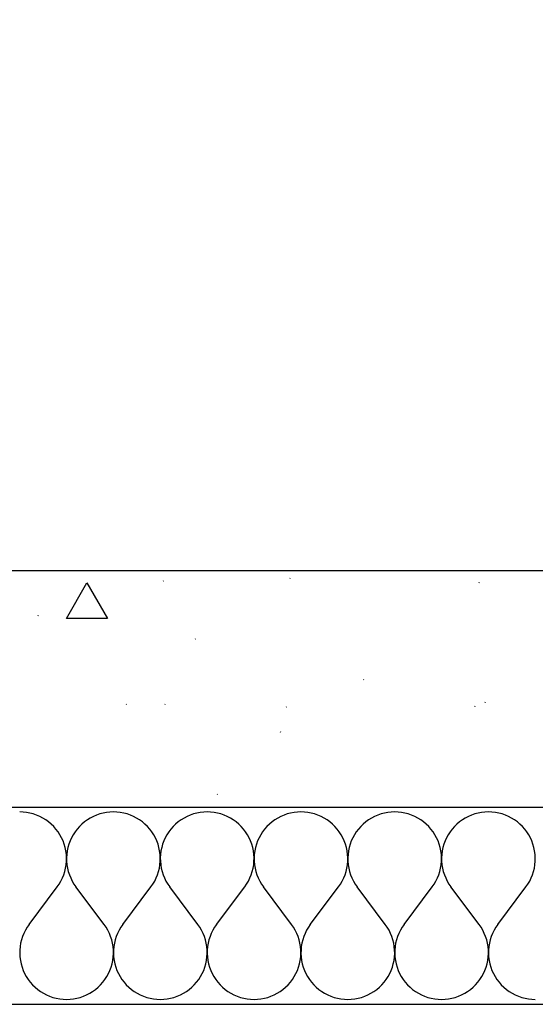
# Model space of a CAD drawing. Extents: x -18402 to 10376, y -5092 to 34139.
# Tile 39 of 78: x 3193 to 3232, y -2938 to -2863. Entities that reach past the tile are written whole.
import ezdxf

# ---------------------------------------------------------------- set-up
doc = ezdxf.new("R2010")
doc.units = 0
for name, color, linetype in [('0_XREF', 251, 'Continuous'), ('rdc_02$0$0._Étage_1_02-04 Mur.Construction', 251, 'Continuous'), ('rdc_02$0$0._Étage_1_A-AREA-____-OTLN.Modèle IFC', 251, 'Continuous')]:
    doc.layers.add(name, color=color, linetype=linetype)
doc.styles.add('rdc_02$0$STYLE_GENERE_3', font='ARIALN.TTF')

# ---------------------------------------------------------------- blocks, each defined once
blk = doc.blocks.new('*X238', base_point=(-8045.97, -58706.23))
at = {"layer": 'rdc_02$0$0._Étage_1_02-04 Mur.Construction', "linetype": 'Continuous', "ltscale": 0.1}
for p, q in [((31931.21, -29233.36), (31928.57, -29233.26)), ((31933.82, -29233.65), (31931.21, -29233.36)), ((31936.42, -29234.13), (31933.82, -29233.65)), ((31938.96, -29234.8), (31936.42, -29234.13)), ((31941.45, -29235.66), (31938.96, -29234.8)), ((31989.61, -29234.8), (31987.12, -29235.66)), ((31992.16, -29234.13), (31989.61, -29234.8)), ((31994.75, -29233.65), (31992.16, -29234.13)), ((31997.37, -29233.36), (31994.75, -29233.65)), ((32000, -29233.26), (31997.37, -29233.36)), ((32002.63, -29233.36), (32000, -29233.26)), ((32005.25, -29233.65), (32002.63, -29233.36)), ((32007.84, -29234.13), (32005.25, -29233.65)), ((32010.39, -29234.8), (32007.84, -29234.13)), ((32012.88, -29235.66), (32010.39, -29234.8)), ((32061.04, -29234.8), (32058.55, -29235.66)), ((32063.58, -29234.13), (32061.04, -29234.8)), ((32066.18, -29233.65), (32063.58, -29234.13)), ((32068.79, -29233.36), (32066.18, -29233.65)), ((32071.43, -29233.26), (32068.79, -29233.36)), ((32074.06, -29233.36), (32071.43, -29233.26)), ((32076.68, -29233.65), (32074.06, -29233.36)), ((32079.27, -29234.13), (32076.68, -29233.65)), ((32081.82, -29234.8), (32079.27, -29234.13)), ((32084.31, -29235.66), (32081.82, -29234.8)), ((32132.47, -29234.8), (32129.97, -29235.66)), ((32135.01, -29234.13), (32132.47, -29234.8)), ((32137.6, -29233.65), (32135.01, -29234.13)), ((32140.22, -29233.36), (32137.6, -29233.65)), ((32142.86, -29233.26), (32140.22, -29233.36)), ((32145.49, -29233.36), (32142.86, -29233.26)), ((32148.11, -29233.65), (32145.49, -29233.36)), ((32150.7, -29234.13), (32148.11, -29233.65)), ((32153.25, -29234.8), (32150.7, -29234.13)), ((32155.74, -29235.66), (32153.25, -29234.8)), ((32203.89, -29234.8), (32201.4, -29235.66)), ((32206.44, -29234.13), (32203.89, -29234.8)), ((32209.03, -29233.65), (32206.44, -29234.13)), ((32211.65, -29233.36), (32209.03, -29233.65)), ((32214.29, -29233.26), (32211.65, -29233.36)), ((32216.92, -29233.36), (32214.29, -29233.26)), ((32219.54, -29233.65), (32216.92, -29233.36)), ((32222.13, -29234.13), (32219.54, -29233.65)), ((32224.68, -29234.8), (32222.13, -29234.13)), ((32227.17, -29235.66), (32224.68, -29234.8)), ((32275.32, -29234.8), (32272.83, -29235.66)), ((32277.87, -29234.13), (32275.32, -29234.8)), ((32280.46, -29233.65), (32277.87, -29234.13)), ((32283.08, -29233.36), (32280.46, -29233.65)), ((32285.71, -29233.26), (32283.08, -29233.36)), ((32288.35, -29233.36), (32285.71, -29233.26)), ((32290.97, -29233.65), (32288.35, -29233.36)), ((32293.56, -29234.13), (32290.97, -29233.65)), ((32296.11, -29234.8), (32293.56, -29234.13)), ((32298.6, -29235.66), (32296.11, -29234.8)), ((31943.88, -29236.7), (31941.45, -29235.66)), ((31946.21, -29237.92), (31943.88, -29236.7)), ((31948.46, -29239.31), (31946.21, -29237.92)), ((31950.59, -29240.85), (31948.46, -29239.31)), ((31952.6, -29242.55), (31950.59, -29240.85)), ((31977.98, -29240.85), (31975.97, -29242.55)), ((31980.12, -29239.31), (31977.98, -29240.85)), ((31982.36, -29237.92), (31980.12, -29239.31)), ((31984.7, -29236.7), (31982.36, -29237.92)), ((31987.12, -29235.66), (31984.7, -29236.7)), ((32015.3, -29236.7), (32012.88, -29235.66)), ((32017.64, -29237.92), (32015.3, -29236.7)), ((32019.88, -29239.31), (32017.64, -29237.92)), ((32022.02, -29240.85), (32019.88, -29239.31)), ((32024.03, -29242.55), (32022.02, -29240.85)), ((32049.41, -29240.85), (32047.4, -29242.55)), ((32051.54, -29239.31), (32049.41, -29240.85)), ((32053.79, -29237.92), (32051.54, -29239.31)), ((32056.12, -29236.7), (32053.79, -29237.92)), ((32058.55, -29235.66), (32056.12, -29236.7)), ((32086.73, -29236.7), (32084.31, -29235.66)), ((32089.07, -29237.92), (32086.73, -29236.7)), ((32091.31, -29239.31), (32089.07, -29237.92)), ((32093.45, -29240.85), (32091.31, -29239.31)), ((32095.46, -29242.55), (32093.45, -29240.85)), ((32120.84, -29240.85), (32118.83, -29242.55)), ((32122.97, -29239.31), (32120.84, -29240.85)), ((32125.21, -29237.92), (32122.97, -29239.31)), ((32127.55, -29236.7), (32125.21, -29237.92)), ((32129.97, -29235.66), (32127.55, -29236.7)), ((32158.16, -29236.7), (32155.74, -29235.66)), ((32160.5, -29237.92), (32158.16, -29236.7)), ((32162.74, -29239.31), (32160.5, -29237.92)), ((32164.87, -29240.85), (32162.74, -29239.31)), ((32166.89, -29242.55), (32164.87, -29240.85)), ((32192.27, -29240.85), (32190.25, -29242.55)), ((32194.4, -29239.31), (32192.27, -29240.85)), ((32196.64, -29237.92), (32194.4, -29239.31)), ((32198.98, -29236.7), (32196.64, -29237.92)), ((32201.4, -29235.66), (32198.98, -29236.7)), ((32229.59, -29236.7), (32227.17, -29235.66)), ((32231.93, -29237.92), (32229.59, -29236.7)), ((32234.17, -29239.31), (32231.93, -29237.92)), ((32236.3, -29240.85), (32234.17, -29239.31)), ((32238.32, -29242.55), (32236.3, -29240.85)), ((32263.7, -29240.85), (32261.68, -29242.55)), ((32265.83, -29239.31), (32263.7, -29240.85)), ((32268.07, -29237.92), (32265.83, -29239.31)), ((32270.41, -29236.7), (32268.07, -29237.92)), ((32272.83, -29235.66), (32270.41, -29236.7)), ((32301.02, -29236.7), (32298.6, -29235.66)), ((32303.36, -29237.92), (32301.02, -29236.7)), ((32305.6, -29239.31), (32303.36, -29237.92)), ((32307.73, -29240.85), (32305.6, -29239.31)), ((32309.75, -29242.55), (32307.73, -29240.85)), ((31954.49, -29244.4), (31952.6, -29242.55)), ((31956.23, -29246.38), (31954.49, -29244.4)), ((31957.82, -29248.48), (31956.23, -29246.38)), ((31959.25, -29250.69), (31957.82, -29248.48)), ((31970.75, -29248.48), (31969.32, -29250.69)), ((31972.34, -29246.38), (31970.75, -29248.48)), ((31974.09, -29244.4), (31972.34, -29246.38)), ((31975.97, -29242.55), (31974.09, -29244.4)), ((32025.91, -29244.4), (32024.03, -29242.55)), ((32027.66, -29246.38), (32025.91, -29244.4)), ((32029.25, -29248.48), (32027.66, -29246.38)), ((32030.68, -29250.69), (32029.25, -29248.48)), ((32042.18, -29248.48), (32040.75, -29250.69)), ((32043.77, -29246.38), (32042.18, -29248.48)), ((32045.51, -29244.4), (32043.77, -29246.38)), ((32047.4, -29242.55), (32045.51, -29244.4)), ((32097.34, -29244.4), (32095.46, -29242.55)), ((32099.08, -29246.38), (32097.34, -29244.4)), ((32100.68, -29248.48), (32099.08, -29246.38)), ((32102.11, -29250.69), (32100.68, -29248.48)), ((32113.61, -29248.48), (32112.18, -29250.69)), ((32115.2, -29246.38), (32113.61, -29248.48)), ((32116.94, -29244.4), (32115.2, -29246.38)), ((32118.83, -29242.55), (32116.94, -29244.4)), ((32168.77, -29244.4), (32166.89, -29242.55)), ((32170.51, -29246.38), (32168.77, -29244.4)), ((32172.1, -29248.48), (32170.51, -29246.38)), ((32173.54, -29250.69), (32172.1, -29248.48)), ((32185.04, -29248.48), (32183.61, -29250.69)), ((32186.63, -29246.38), (32185.04, -29248.48)), ((32188.37, -29244.4), (32186.63, -29246.38)), ((32190.25, -29242.55), (32188.37, -29244.4)), ((32240.2, -29244.4), (32238.32, -29242.55)), ((32241.94, -29246.38), (32240.2, -29244.4)), ((32243.53, -29248.48), (32241.94, -29246.38)), ((32244.96, -29250.69), (32243.53, -29248.48)), ((32256.47, -29248.48), (32255.04, -29250.69)), ((32258.06, -29246.38), (32256.47, -29248.48)), ((32259.8, -29244.4), (32258.06, -29246.38)), ((32261.68, -29242.55), (32259.8, -29244.4)), ((32311.63, -29244.4), (32309.75, -29242.55)), ((32313.37, -29246.38), (32311.63, -29244.4)), ((32314.96, -29248.48), (32313.37, -29246.38)), ((32316.39, -29250.69), (32314.96, -29248.48)), ((31960.52, -29253), (31959.25, -29250.69)), ((31961.61, -29255.4), (31960.52, -29253)), ((31962.52, -29257.87), (31961.61, -29255.4)), ((31966.97, -29255.4), (31966.05, -29257.87)), ((31968.06, -29253), (31966.97, -29255.4)), ((31969.32, -29250.69), (31968.06, -29253)), ((32031.94, -29253), (32030.68, -29250.69)), ((32033.03, -29255.4), (32031.94, -29253)), ((32033.95, -29257.87), (32033.03, -29255.4)), ((32038.39, -29255.4), (32037.48, -29257.87)), ((32039.48, -29253), (32038.39, -29255.4)), ((32040.75, -29250.69), (32039.48, -29253)), ((32103.37, -29253), (32102.11, -29250.69)), ((32104.46, -29255.4), (32103.37, -29253)), ((32105.37, -29257.87), (32104.46, -29255.4)), ((32109.82, -29255.4), (32108.91, -29257.87)), ((32110.91, -29253), (32109.82, -29255.4)), ((32112.18, -29250.69), (32110.91, -29253)), ((32174.8, -29253), (32173.54, -29250.69)), ((32175.89, -29255.4), (32174.8, -29253)), ((32176.8, -29257.87), (32175.89, -29255.4)), ((32181.25, -29255.4), (32180.34, -29257.87)), ((32182.34, -29253), (32181.25, -29255.4)), ((32183.61, -29250.69), (32182.34, -29253)), ((32246.23, -29253), (32244.96, -29250.69)), ((32247.32, -29255.4), (32246.23, -29253)), ((32248.23, -29257.87), (32247.32, -29255.4)), ((32252.68, -29255.4), (32251.77, -29257.87)), ((32253.77, -29253), (32252.68, -29255.4)), ((32255.04, -29250.69), (32253.77, -29253)), ((32317.66, -29253), (32316.39, -29250.69)), ((32318.75, -29255.4), (32317.66, -29253)), ((32319.66, -29257.87), (32318.75, -29255.4)), ((31963.24, -29260.41), (31962.52, -29257.87)), ((31963.78, -29262.99), (31963.24, -29260.41)), ((31964.13, -29265.6), (31963.78, -29262.99)), ((31964.79, -29262.99), (31964.45, -29265.6)), ((31965.33, -29260.41), (31964.79, -29262.99)), ((31966.05, -29257.87), (31965.33, -29260.41)), ((32034.67, -29260.41), (32033.95, -29257.87)), ((32035.21, -29262.99), (32034.67, -29260.41)), ((32035.55, -29265.6), (32035.21, -29262.99)), ((32036.22, -29262.99), (32035.87, -29265.6)), ((32036.76, -29260.41), (32036.22, -29262.99)), ((32037.48, -29257.87), (32036.76, -29260.41)), ((32106.1, -29260.41), (32105.37, -29257.87)), ((32106.64, -29262.99), (32106.1, -29260.41)), ((32106.98, -29265.6), (32106.64, -29262.99)), ((32107.65, -29262.99), (32107.3, -29265.6)), ((32108.19, -29260.41), (32107.65, -29262.99)), ((32108.91, -29257.87), (32108.19, -29260.41)), ((32177.53, -29260.41), (32176.8, -29257.87)), ((32178.07, -29262.99), (32177.53, -29260.41)), ((32178.41, -29265.6), (32178.07, -29262.99)), ((32179.08, -29262.99), (32178.73, -29265.6)), ((32179.61, -29260.41), (32179.08, -29262.99)), ((32180.34, -29257.87), (32179.61, -29260.41)), ((32248.96, -29260.41), (32248.23, -29257.87)), ((32249.49, -29262.99), (32248.96, -29260.41)), ((32249.84, -29265.6), (32249.49, -29262.99)), ((32250.51, -29262.99), (32250.16, -29265.6)), ((32251.04, -29260.41), (32250.51, -29262.99)), ((32251.77, -29257.87), (32251.04, -29260.41)), ((32320.39, -29260.41), (32319.66, -29257.87)), ((32320.92, -29262.99), (32320.39, -29260.41)), ((32321.27, -29265.6), (32320.92, -29262.99)), ((31964, -29273.49), (31964.24, -29270.87)), ((31964.28, -29268.23), (31964.13, -29265.6)), ((31964.24, -29270.87), (31964.28, -29268.23)), ((31964.45, -29265.6), (31964.29, -29268.23)), ((31964.29, -29268.23), (31964.34, -29270.87)), ((31964.34, -29270.87), (31964.57, -29273.49)), ((32035.43, -29273.49), (32035.66, -29270.87)), ((32035.71, -29268.23), (32035.55, -29265.6)), ((32035.66, -29270.87), (32035.71, -29268.23)), ((32035.87, -29265.6), (32035.72, -29268.23)), ((32035.72, -29268.23), (32035.76, -29270.87)), ((32035.76, -29270.87), (32036, -29273.49)), ((32106.86, -29273.49), (32107.09, -29270.87)), ((32107.14, -29268.23), (32106.98, -29265.6)), ((32107.09, -29270.87), (32107.14, -29268.23)), ((32107.3, -29265.6), (32107.15, -29268.23)), ((32107.15, -29268.23), (32107.19, -29270.87)), ((32107.19, -29270.87), (32107.43, -29273.49)), ((32178.28, -29273.49), (32178.52, -29270.87)), ((32178.56, -29268.23), (32178.41, -29265.6)), ((32178.52, -29270.87), (32178.56, -29268.23)), ((32178.73, -29265.6), (32178.58, -29268.23)), ((32178.58, -29268.23), (32178.62, -29270.87)), ((32178.62, -29270.87), (32178.86, -29273.49)), ((32249.71, -29273.49), (32249.95, -29270.87)), ((32249.99, -29268.23), (32249.84, -29265.6)), ((32249.95, -29270.87), (32249.99, -29268.23)), ((32250.16, -29265.6), (32250.01, -29268.23)), ((32250.01, -29268.23), (32250.05, -29270.87)), ((32250.05, -29270.87), (32250.29, -29273.49)), ((32321.14, -29273.49), (32321.38, -29270.87)), ((32321.42, -29268.23), (32321.27, -29265.6)), ((32321.38, -29270.87), (32321.42, -29268.23)), ((31962.14, -29281.16), (31962.95, -29278.65)), ((31962.95, -29278.65), (31963.57, -29276.09)), ((31963.57, -29276.09), (31964, -29273.49)), ((31964.57, -29273.49), (31965, -29276.09)), ((31965, -29276.09), (31965.62, -29278.65)), ((31965.62, -29278.65), (31966.43, -29281.16)), ((32033.57, -29281.16), (32034.38, -29278.65)), ((32034.38, -29278.65), (32035, -29276.09)), ((32035, -29276.09), (32035.43, -29273.49)), ((32036, -29273.49), (32036.43, -29276.09)), ((32036.43, -29276.09), (32037.05, -29278.65)), ((32037.05, -29278.65), (32037.86, -29281.16)), ((32105, -29281.16), (32105.81, -29278.65)), ((32105.81, -29278.65), (32106.43, -29276.09)), ((32106.43, -29276.09), (32106.86, -29273.49)), ((32107.43, -29273.49), (32107.86, -29276.09)), ((32107.86, -29276.09), (32108.48, -29278.65)), ((32108.48, -29278.65), (32109.29, -29281.16)), ((32176.43, -29281.16), (32177.23, -29278.65)), ((32177.23, -29278.65), (32177.85, -29276.09)), ((32177.85, -29276.09), (32178.28, -29273.49)), ((32178.86, -29273.49), (32179.29, -29276.09)), ((32179.29, -29276.09), (32179.91, -29278.65)), ((32179.91, -29278.65), (32180.72, -29281.16)), ((32247.86, -29281.16), (32248.66, -29278.65)), ((32248.66, -29278.65), (32249.28, -29276.09)), ((32249.28, -29276.09), (32249.71, -29273.49)), ((32250.29, -29273.49), (32250.72, -29276.09)), ((32250.72, -29276.09), (32251.34, -29278.65)), ((32251.34, -29278.65), (32252.14, -29281.16)), ((32319.28, -29281.16), (32320.09, -29278.65)), ((32320.09, -29278.65), (32320.71, -29276.09)), ((32320.71, -29276.09), (32321.14, -29273.49)), ((31958.65, -29288.24), (31959.98, -29285.97)), ((31959.98, -29285.97), (31961.15, -29283.6)), ((31961.15, -29283.6), (31962.14, -29281.16)), ((31966.43, -29281.16), (31967.42, -29283.6)), ((31967.42, -29283.6), (31968.59, -29285.97)), ((31968.59, -29285.97), (31969.93, -29288.24)), ((32030.07, -29288.24), (32031.41, -29285.97)), ((32031.41, -29285.97), (32032.58, -29283.6)), ((32032.58, -29283.6), (32033.57, -29281.16)), ((32037.86, -29281.16), (32038.85, -29283.6)), ((32038.85, -29283.6), (32040.02, -29285.97)), ((32040.02, -29285.97), (32041.35, -29288.24)), ((32101.5, -29288.24), (32102.84, -29285.97)), ((32102.84, -29285.97), (32104.01, -29283.6)), ((32104.01, -29283.6), (32105, -29281.16)), ((32109.29, -29281.16), (32110.28, -29283.6)), ((32110.28, -29283.6), (32111.44, -29285.97)), ((32111.44, -29285.97), (32112.78, -29288.24)), ((32172.93, -29288.24), (32174.27, -29285.97)), ((32174.27, -29285.97), (32175.44, -29283.6)), ((32175.44, -29283.6), (32176.43, -29281.16)), ((32180.72, -29281.16), (32181.71, -29283.6)), ((32181.71, -29283.6), (32182.87, -29285.97)), ((32182.87, -29285.97), (32184.21, -29288.24)), ((32244.36, -29288.24), (32245.7, -29285.97)), ((32245.7, -29285.97), (32246.87, -29283.6)), ((32246.87, -29283.6), (32247.86, -29281.16)), ((32252.14, -29281.16), (32253.13, -29283.6)), ((32253.13, -29283.6), (32254.3, -29285.97)), ((32254.3, -29285.97), (32255.64, -29288.24)), ((32315.79, -29288.24), (32317.13, -29285.97)), ((32317.13, -29285.97), (32318.29, -29283.6)), ((32318.29, -29283.6), (32319.28, -29281.16)), ((31935.71, -29318.97), (31957.14, -29290.4)), ((31957.14, -29290.4), (31958.65, -29288.24)), ((31969.93, -29288.24), (31971.43, -29290.4)), ((31992.86, -29318.97), (31971.43, -29290.4)), ((32007.14, -29318.97), (32028.57, -29290.4)), ((32028.57, -29290.4), (32030.07, -29288.24)), ((32041.35, -29288.24), (32042.86, -29290.4)), ((32064.29, -29318.97), (32042.86, -29290.4)), ((32078.57, -29318.97), (32100, -29290.4)), ((32100, -29290.4), (32101.5, -29288.24)), ((32112.78, -29288.24), (32114.29, -29290.4)), ((32135.71, -29318.97), (32114.29, -29290.4)), ((32150, -29318.97), (32171.43, -29290.4)), ((32171.43, -29290.4), (32172.93, -29288.24)), ((32184.21, -29288.24), (32185.71, -29290.4)), ((32207.14, -29318.97), (32185.71, -29290.4)), ((32221.43, -29318.97), (32242.86, -29290.4)), ((32242.86, -29290.4), (32244.36, -29288.24)), ((32255.64, -29288.24), (32257.14, -29290.4)), ((32278.57, -29318.97), (32257.14, -29290.4)), ((32292.86, -29318.97), (32314.29, -29290.4)), ((32314.29, -29290.4), (32315.79, -29288.24)), ((31932.87, -29323.41), (31931.71, -29325.77)), ((31934.21, -29321.14), (31932.87, -29323.41)), ((31935.71, -29318.97), (31934.21, -29321.14)), ((31994.36, -29321.14), (31992.86, -29318.97)), ((31995.7, -29323.41), (31994.36, -29321.14)), ((31996.87, -29325.77), (31995.7, -29323.41)), ((32004.3, -29323.41), (32003.13, -29325.77)), ((32005.64, -29321.14), (32004.3, -29323.41)), ((32007.14, -29318.97), (32005.64, -29321.14)), ((32065.79, -29321.14), (32064.29, -29318.97)), ((32067.13, -29323.41), (32065.79, -29321.14)), ((32068.29, -29325.77), (32067.13, -29323.41)), ((32075.73, -29323.41), (32074.56, -29325.77)), ((32077.07, -29321.14), (32075.73, -29323.41)), ((32078.57, -29318.97), (32077.07, -29321.14)), ((32137.22, -29321.14), (32135.71, -29318.97)), ((32138.56, -29323.41), (32137.22, -29321.14)), ((32139.72, -29325.77), (32138.56, -29323.41)), ((32147.16, -29323.41), (32145.99, -29325.77)), ((32148.5, -29321.14), (32147.16, -29323.41)), ((32150, -29318.97), (32148.5, -29321.14)), ((32208.65, -29321.14), (32207.14, -29318.97)), ((32209.98, -29323.41), (32208.65, -29321.14)), ((32211.15, -29325.77), (32209.98, -29323.41)), ((32218.59, -29323.41), (32217.42, -29325.77)), ((32219.93, -29321.14), (32218.59, -29323.41)), ((32221.43, -29318.97), (32219.93, -29321.14)), ((32280.07, -29321.14), (32278.57, -29318.97)), ((32281.41, -29323.41), (32280.07, -29321.14)), ((32282.58, -29325.77), (32281.41, -29323.41)), ((32290.02, -29323.41), (32288.85, -29325.77)), ((32291.35, -29321.14), (32290.02, -29323.41)), ((32292.86, -29318.97), (32291.35, -29321.14)), ((31929.91, -29330.72), (31929.29, -29333.28)), ((31930.72, -29328.21), (31929.91, -29330.72)), ((31931.71, -29325.77), (31930.72, -29328.21)), ((31997.86, -29328.21), (31996.87, -29325.77)), ((31998.66, -29330.72), (31997.86, -29328.21)), ((31999.28, -29333.28), (31998.66, -29330.72)), ((32001.34, -29330.72), (32000.72, -29333.28)), ((32002.14, -29328.21), (32001.34, -29330.72)), ((32003.13, -29325.77), (32002.14, -29328.21)), ((32069.28, -29328.21), (32068.29, -29325.77)), ((32070.09, -29330.72), (32069.28, -29328.21)), ((32070.71, -29333.28), (32070.09, -29330.72)), ((32072.77, -29330.72), (32072.15, -29333.28)), ((32073.57, -29328.21), (32072.77, -29330.72)), ((32074.56, -29325.77), (32073.57, -29328.21)), ((32140.71, -29328.21), (32139.72, -29325.77)), ((32141.52, -29330.72), (32140.71, -29328.21)), ((32142.14, -29333.28), (32141.52, -29330.72)), ((32144.19, -29330.72), (32143.57, -29333.28)), ((32145, -29328.21), (32144.19, -29330.72)), ((32145.99, -29325.77), (32145, -29328.21)), ((32212.14, -29328.21), (32211.15, -29325.77)), ((32212.95, -29330.72), (32212.14, -29328.21)), ((32213.57, -29333.28), (32212.95, -29330.72)), ((32215.62, -29330.72), (32215, -29333.28)), ((32216.43, -29328.21), (32215.62, -29330.72)), ((32217.42, -29325.77), (32216.43, -29328.21)), ((32283.57, -29328.21), (32282.58, -29325.77)), ((32284.38, -29330.72), (32283.57, -29328.21)), ((32285, -29333.28), (32284.38, -29330.72)), ((32287.05, -29330.72), (32286.43, -29333.28)), ((32287.86, -29328.21), (32287.05, -29330.72)), ((32288.85, -29325.77), (32287.86, -29328.21)), ((31928.62, -29338.51), (31928.58, -29341.14)), ((31928.86, -29335.88), (31928.62, -29338.51)), ((31929.29, -29333.28), (31928.86, -29335.88)), ((31999.71, -29335.88), (31999.28, -29333.28)), ((31999.95, -29338.51), (31999.71, -29335.88)), ((31999.99, -29341.14), (31999.95, -29338.51)), ((32000.05, -29338.51), (32000.01, -29341.14)), ((32000.29, -29335.88), (32000.05, -29338.51)), ((32000.72, -29333.28), (32000.29, -29335.88)), ((32071.14, -29335.88), (32070.71, -29333.28)), ((32071.38, -29338.51), (32071.14, -29335.88)), ((32071.42, -29341.14), (32071.38, -29338.51)), ((32071.48, -29338.51), (32071.44, -29341.14)), ((32071.72, -29335.88), (32071.48, -29338.51)), ((32072.15, -29333.28), (32071.72, -29335.88)), ((32142.57, -29335.88), (32142.14, -29333.28)), ((32142.81, -29338.51), (32142.57, -29335.88)), ((32142.85, -29341.14), (32142.81, -29338.51)), ((32142.91, -29338.51), (32142.86, -29341.14)), ((32143.14, -29335.88), (32142.91, -29338.51)), ((32143.57, -29333.28), (32143.14, -29335.88)), ((32214, -29335.88), (32213.57, -29333.28)), ((32214.24, -29338.51), (32214, -29335.88)), ((32214.28, -29341.14), (32214.24, -29338.51)), ((32214.34, -29338.51), (32214.29, -29341.14)), ((32214.57, -29335.88), (32214.34, -29338.51)), ((32215, -29333.28), (32214.57, -29335.88)), ((32285.43, -29335.88), (32285, -29333.28)), ((32285.66, -29338.51), (32285.43, -29335.88)), ((32285.71, -29341.14), (32285.66, -29338.51)), ((32285.76, -29338.51), (32285.72, -29341.14)), ((32286, -29335.88), (32285.76, -29338.51)), ((32286.43, -29333.28), (32286, -29335.88)), ((31928.58, -29341.14), (31928.73, -29343.77)), ((31928.73, -29343.77), (31929.08, -29346.39)), ((31929.08, -29346.39), (31929.61, -29348.97)), ((31998.96, -29348.97), (31999.49, -29346.39)), ((31999.49, -29346.39), (31999.84, -29343.77)), ((31999.84, -29343.77), (31999.99, -29341.14)), ((32000.01, -29341.14), (32000.16, -29343.77)), ((32000.16, -29343.77), (32000.51, -29346.39)), ((32000.51, -29346.39), (32001.04, -29348.97)), ((32070.39, -29348.97), (32070.92, -29346.39)), ((32070.92, -29346.39), (32071.27, -29343.77)), ((32071.27, -29343.77), (32071.42, -29341.14)), ((32071.44, -29341.14), (32071.59, -29343.77)), ((32071.59, -29343.77), (32071.93, -29346.39)), ((32071.93, -29346.39), (32072.47, -29348.97)), ((32141.81, -29348.97), (32142.35, -29346.39)), ((32142.35, -29346.39), (32142.7, -29343.77)), ((32142.7, -29343.77), (32142.85, -29341.14)), ((32142.86, -29341.14), (32143.02, -29343.77)), ((32143.02, -29343.77), (32143.36, -29346.39)), ((32143.36, -29346.39), (32143.9, -29348.97)), ((32213.24, -29348.97), (32213.78, -29346.39)), ((32213.78, -29346.39), (32214.13, -29343.77)), ((32214.13, -29343.77), (32214.28, -29341.14)), ((32214.29, -29341.14), (32214.45, -29343.77)), ((32214.45, -29343.77), (32214.79, -29346.39)), ((32214.79, -29346.39), (32215.33, -29348.97)), ((32284.67, -29348.97), (32285.21, -29346.39)), ((32285.21, -29346.39), (32285.55, -29343.77)), ((32285.55, -29343.77), (32285.71, -29341.14)), ((32285.72, -29341.14), (32285.87, -29343.77)), ((32285.87, -29343.77), (32286.22, -29346.39)), ((32286.22, -29346.39), (32286.76, -29348.97)), ((31929.61, -29348.97), (31930.34, -29351.5)), ((31930.34, -29351.5), (31931.25, -29353.97)), ((31931.25, -29353.97), (31932.34, -29356.37)), ((31996.23, -29356.37), (31997.32, -29353.97)), ((31997.32, -29353.97), (31998.23, -29351.5)), ((31998.23, -29351.5), (31998.96, -29348.97)), ((32001.04, -29348.97), (32001.77, -29351.5)), ((32001.77, -29351.5), (32002.68, -29353.97)), ((32002.68, -29353.97), (32003.77, -29356.37)), ((32067.66, -29356.37), (32068.75, -29353.97)), ((32068.75, -29353.97), (32069.66, -29351.5)), ((32069.66, -29351.5), (32070.39, -29348.97)), ((32072.47, -29348.97), (32073.2, -29351.5)), ((32073.2, -29351.5), (32074.11, -29353.97)), ((32074.11, -29353.97), (32075.2, -29356.37)), ((32139.09, -29356.37), (32140.18, -29353.97)), ((32140.18, -29353.97), (32141.09, -29351.5)), ((32141.09, -29351.5), (32141.81, -29348.97)), ((32143.9, -29348.97), (32144.63, -29351.5)), ((32144.63, -29351.5), (32145.54, -29353.97)), ((32145.54, -29353.97), (32146.63, -29356.37)), ((32210.52, -29356.37), (32211.61, -29353.97)), ((32211.61, -29353.97), (32212.52, -29351.5)), ((32212.52, -29351.5), (32213.24, -29348.97)), ((32215.33, -29348.97), (32216.05, -29351.5)), ((32216.05, -29351.5), (32216.97, -29353.97)), ((32216.97, -29353.97), (32218.06, -29356.37)), ((32281.94, -29356.37), (32283.03, -29353.97)), ((32283.03, -29353.97), (32283.95, -29351.5)), ((32283.95, -29351.5), (32284.67, -29348.97)), ((32286.76, -29348.97), (32287.48, -29351.5)), ((32287.48, -29351.5), (32288.39, -29353.97)), ((32288.39, -29353.97), (32289.48, -29356.37)), ((31932.34, -29356.37), (31933.61, -29358.69)), ((31933.61, -29358.69), (31935.04, -29360.9)), ((31935.04, -29360.9), (31936.63, -29363)), ((31991.94, -29363), (31993.53, -29360.9)), ((31993.53, -29360.9), (31994.96, -29358.69)), ((31994.96, -29358.69), (31996.23, -29356.37)), ((32003.77, -29356.37), (32005.04, -29358.69)), ((32005.04, -29358.69), (32006.47, -29360.9)), ((32006.47, -29360.9), (32008.06, -29363)), ((32063.37, -29363), (32064.96, -29360.9)), ((32064.96, -29360.9), (32066.39, -29358.69)), ((32066.39, -29358.69), (32067.66, -29356.37)), ((32075.2, -29356.37), (32076.46, -29358.69)), ((32076.46, -29358.69), (32077.9, -29360.9)), ((32077.9, -29360.9), (32079.49, -29363)), ((32134.8, -29363), (32136.39, -29360.9)), ((32136.39, -29360.9), (32137.82, -29358.69)), ((32137.82, -29358.69), (32139.09, -29356.37)), ((32146.63, -29356.37), (32147.89, -29358.69)), ((32147.89, -29358.69), (32149.32, -29360.9)), ((32149.32, -29360.9), (32150.92, -29363)), ((32206.23, -29363), (32207.82, -29360.9)), ((32207.82, -29360.9), (32209.25, -29358.69)), ((32209.25, -29358.69), (32210.52, -29356.37)), ((32218.06, -29356.37), (32219.32, -29358.69)), ((32219.32, -29358.69), (32220.75, -29360.9)), ((32220.75, -29360.9), (32222.34, -29363)), ((32277.66, -29363), (32279.25, -29360.9)), ((32279.25, -29360.9), (32280.68, -29358.69)), ((32280.68, -29358.69), (32281.94, -29356.37)), ((32289.48, -29356.37), (32290.75, -29358.69)), ((32290.75, -29358.69), (32292.18, -29360.9)), ((32292.18, -29360.9), (32293.77, -29363)), ((31936.63, -29363), (31938.37, -29364.98)), ((31938.37, -29364.98), (31940.25, -29366.82)), ((31940.25, -29366.82), (31942.27, -29368.52)), ((31942.27, -29368.52), (31944.4, -29370.07)), ((31984.17, -29370.07), (31986.3, -29368.52)), ((31986.3, -29368.52), (31988.32, -29366.82)), ((31988.32, -29366.82), (31990.2, -29364.98)), ((31990.2, -29364.98), (31991.94, -29363)), ((32008.06, -29363), (32009.8, -29364.98)), ((32009.8, -29364.98), (32011.68, -29366.82)), ((32011.68, -29366.82), (32013.7, -29368.52)), ((32013.7, -29368.52), (32015.83, -29370.07)), ((32055.6, -29370.07), (32057.73, -29368.52)), ((32057.73, -29368.52), (32059.75, -29366.82)), ((32059.75, -29366.82), (32061.63, -29364.98)), ((32061.63, -29364.98), (32063.37, -29363)), ((32079.49, -29363), (32081.23, -29364.98)), ((32081.23, -29364.98), (32083.11, -29366.82)), ((32083.11, -29366.82), (32085.13, -29368.52)), ((32085.13, -29368.52), (32087.26, -29370.07)), ((32127.03, -29370.07), (32129.16, -29368.52)), ((32129.16, -29368.52), (32131.17, -29366.82)), ((32131.17, -29366.82), (32133.06, -29364.98)), ((32133.06, -29364.98), (32134.8, -29363)), ((32150.92, -29363), (32152.66, -29364.98)), ((32152.66, -29364.98), (32154.54, -29366.82)), ((32154.54, -29366.82), (32156.55, -29368.52)), ((32156.55, -29368.52), (32158.69, -29370.07)), ((32198.46, -29370.07), (32200.59, -29368.52)), ((32200.59, -29368.52), (32202.6, -29366.82)), ((32202.6, -29366.82), (32204.49, -29364.98)), ((32204.49, -29364.98), (32206.23, -29363)), ((32222.34, -29363), (32224.09, -29364.98)), ((32224.09, -29364.98), (32225.97, -29366.82)), ((32225.97, -29366.82), (32227.98, -29368.52)), ((32227.98, -29368.52), (32230.12, -29370.07)), ((32269.88, -29370.07), (32272.02, -29368.52)), ((32272.02, -29368.52), (32274.03, -29366.82)), ((32274.03, -29366.82), (32275.91, -29364.98)), ((32275.91, -29364.98), (32277.66, -29363)), ((32293.77, -29363), (32295.51, -29364.98)), ((32295.51, -29364.98), (32297.4, -29366.82)), ((32297.4, -29366.82), (32299.41, -29368.52)), ((32299.41, -29368.52), (32301.54, -29370.07)), ((31944.4, -29370.07), (31946.64, -29371.45)), ((31946.64, -29371.45), (31948.98, -29372.67)), ((31948.98, -29372.67), (31951.4, -29373.71)), ((31951.4, -29373.71), (31953.89, -29374.57)), ((31953.89, -29374.57), (31956.44, -29375.24)), ((31956.44, -29375.24), (31959.03, -29375.73)), ((31959.03, -29375.73), (31961.65, -29376.02)), ((31961.65, -29376.02), (31964.29, -29376.12)), ((31964.29, -29376.12), (31966.92, -29376.02)), ((31966.92, -29376.02), (31969.54, -29375.73)), ((31969.54, -29375.73), (31972.13, -29375.24)), ((31972.13, -29375.24), (31974.68, -29374.57)), ((31974.68, -29374.57), (31977.17, -29373.71)), ((31977.17, -29373.71), (31979.59, -29372.67)), ((31979.59, -29372.67), (31981.93, -29371.45)), ((31981.93, -29371.45), (31984.17, -29370.07)), ((32015.83, -29370.07), (32018.07, -29371.45)), ((32018.07, -29371.45), (32020.41, -29372.67)), ((32020.41, -29372.67), (32022.83, -29373.71)), ((32022.83, -29373.71), (32025.32, -29374.57)), ((32025.32, -29374.57), (32027.87, -29375.24)), ((32027.87, -29375.24), (32030.46, -29375.73)), ((32030.46, -29375.73), (32033.08, -29376.02)), ((32033.08, -29376.02), (32035.71, -29376.12)), ((32035.71, -29376.12), (32038.35, -29376.02)), ((32038.35, -29376.02), (32040.97, -29375.73)), ((32040.97, -29375.73), (32043.56, -29375.24)), ((32043.56, -29375.24), (32046.11, -29374.57)), ((32046.11, -29374.57), (32048.6, -29373.71)), ((32048.6, -29373.71), (32051.02, -29372.67)), ((32051.02, -29372.67), (32053.36, -29371.45)), ((32053.36, -29371.45), (32055.6, -29370.07)), ((32087.26, -29370.07), (32089.5, -29371.45)), ((32089.5, -29371.45), (32091.84, -29372.67)), ((32091.84, -29372.67), (32094.26, -29373.71)), ((32094.26, -29373.71), (32096.75, -29374.57)), ((32096.75, -29374.57), (32099.3, -29375.24)), ((32099.3, -29375.24), (32101.89, -29375.73)), ((32101.89, -29375.73), (32104.51, -29376.02)), ((32104.51, -29376.02), (32107.14, -29376.12)), ((32107.14, -29376.12), (32109.78, -29376.02)), ((32109.78, -29376.02), (32112.4, -29375.73)), ((32112.4, -29375.73), (32114.99, -29375.24)), ((32114.99, -29375.24), (32117.53, -29374.57)), ((32117.53, -29374.57), (32120.03, -29373.71)), ((32120.03, -29373.71), (32122.45, -29372.67)), ((32122.45, -29372.67), (32124.79, -29371.45)), ((32124.79, -29371.45), (32127.03, -29370.07)), ((32158.69, -29370.07), (32160.93, -29371.45)), ((32160.93, -29371.45), (32163.27, -29372.67)), ((32163.27, -29372.67), (32165.69, -29373.71)), ((32165.69, -29373.71), (32168.18, -29374.57)), ((32168.18, -29374.57), (32170.73, -29375.24)), ((32170.73, -29375.24), (32173.32, -29375.73)), ((32173.32, -29375.73), (32175.94, -29376.02)), ((32175.94, -29376.02), (32178.57, -29376.12)), ((32178.57, -29376.12), (32181.21, -29376.02)), ((32181.21, -29376.02), (32183.82, -29375.73)), ((32183.82, -29375.73), (32186.42, -29375.24)), ((32186.42, -29375.24), (32188.96, -29374.57)), ((32188.96, -29374.57), (32191.45, -29373.71)), ((32191.45, -29373.71), (32193.88, -29372.67)), ((32193.88, -29372.67), (32196.21, -29371.45)), ((32196.21, -29371.45), (32198.46, -29370.07)), ((32230.12, -29370.07), (32232.36, -29371.45)), ((32232.36, -29371.45), (32234.7, -29372.67)), ((32234.7, -29372.67), (32237.12, -29373.71)), ((32237.12, -29373.71), (32239.61, -29374.57)), ((32239.61, -29374.57), (32242.16, -29375.24)), ((32242.16, -29375.24), (32244.75, -29375.73)), ((32244.75, -29375.73), (32247.37, -29376.02)), ((32247.37, -29376.02), (32250, -29376.12)), ((32250, -29376.12), (32252.63, -29376.02)), ((32252.63, -29376.02), (32255.25, -29375.73)), ((32255.25, -29375.73), (32257.84, -29375.24)), ((32257.84, -29375.24), (32260.39, -29374.57)), ((32260.39, -29374.57), (32262.88, -29373.71)), ((32262.88, -29373.71), (32265.3, -29372.67)), ((32265.3, -29372.67), (32267.64, -29371.45)), ((32267.64, -29371.45), (32269.88, -29370.07)), ((32301.54, -29370.07), (32303.79, -29371.45)), ((32303.79, -29371.45), (32306.12, -29372.67)), ((32306.12, -29372.67), (32308.55, -29373.71)), ((32308.55, -29373.71), (32311.04, -29374.57)), ((32311.04, -29374.57), (32313.58, -29375.24)), ((32313.58, -29375.24), (32316.18, -29375.73)), ((32316.18, -29375.73), (32318.79, -29376.02)), ((32318.79, -29376.02), (32321.43, -29376.12))]:
    blk.add_line(p, q, dxfattribs=at)
blk = doc.blocks.new('*X240', base_point=(-8045.97, -58706.23))
at = {"layer": 'rdc_02$0$0._Étage_1_02-04 Mur.Construction', "linetype": 'Continuous', "ltscale": 0.1}
for p, q in [((31964.2, -29085.86), (31979.68, -29058.83)), ((31979.68, -29058.83), (31995.39, -29085.86)), ((32037.76, -29057.5), (32038.04, -29057.11)), ((32134.29, -29055.54), (32134.56, -29055.15)), ((32278.71, -29058.69), (32278.99, -29058.3)), ((31942.67, -29083.75), (31942.95, -29083.36)), ((31995.39, -29085.86), (31964.2, -29085.86)), ((32062.18, -29101.75), (32062.45, -29101.35)), ((32190.51, -29132.7), (32190.79, -29132.31)), ((32009.67, -29151.45), (32009.95, -29151.06)), ((32039.07, -29151.45), (32039.35, -29151.06)), ((32283.21, -29149.85), (32283.49, -29149.46)), ((32131.49, -29153.55), (32131.76, -29153.16)), ((32275.34, -29152.94), (32275.62, -29152.55)), ((32127.28, -29172.46), (32127.56, -29172.07)), ((32078.98, -29220.06), (32079.26, -29219.67))]:
    blk.add_line(p, q, dxfattribs=at)
blk = doc.blocks.new('rdc_02')
at = {"layer": 'rdc_02$0$0._Étage_1_02-04 Mur.Construction', "linetype": 'Continuous', "ltscale": 0.1}
for p, q in [((3028.506, -2922.969), (3443.5, -2922.969)), ((3028.506, -2937.969), (3461.5, -2937.969))]:
    blk.add_line(p, q, dxfattribs=at)
at = {"layer": 'rdc_02$0$0._Étage_1_02-04 Mur.Construction', "linetype": 'Continuous', "ltscale": 0.1, "flags": 128}
blk.add_lwpolyline([(3443.5, -2904.969), (3028.506, -2904.969)], dxfattribs=at)
at = {"layer": 'rdc_02$0$0._Étage_1_A-AREA-____-OTLN.Modèle IFC', "linetype": 'Continuous', "ltscale": 0.1, "xscale": 0.1, "yscale": 0.1, "zscale": 0.1}
for name in ['*X240', '*X238']:
    blk.add_blockref(name, (-804.597, -5870.623), dxfattribs=at)
at = {"layer": 'rdc_02$0$0._Étage_1_A-AREA-____-OTLN.Modèle IFC', "linetype": 'Continuous', "ltscale": 0.1, "insert": (3201.156, -2788.881), "char_height": 30, "attachment_point": 1, "style": 'rdc_02$0$STYLE_GENERE_3'}
blk.add_mtext('\\A1;{\\pql;\\pt0,250;\\fArial Narrow|b0|i0|c0|p34;14,75\\fArial Narrow|b0|i0|c0|p34;\\A1{\\H.66x;\\S^  ;}\\fArial Narrow|b0|i0|c0|p34; m2\\fArial Narrow|b0|i0|c0|p34;\\A1{\\H.66x;\\S^  ;}}', dxfattribs=at)

msp = doc.modelspace()

# ---------------------------------------------------------------- block references
at = {"layer": '0_XREF'}
msp.add_blockref('rdc_02', (0, 0), dxfattribs=at)

doc.saveas('drawing.dxf')
